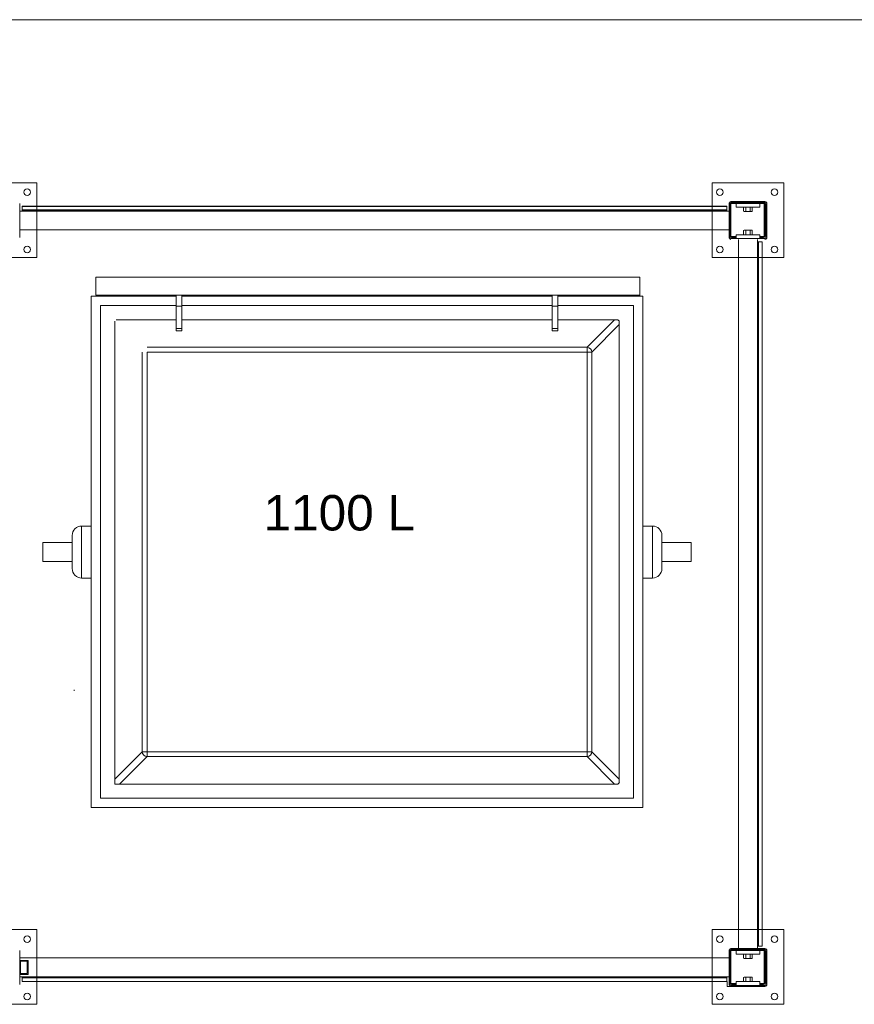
# Model space of a CAD drawing. Header units: millimetres. Extents: x -167328 to -157314, y 101096 to 108030.
# Tile 7 of 8: x -162671 to -160906, y 105947 to 108030. Entities that reach past the tile are written whole.
import ezdxf
from ezdxf.xclip import XClip

# ---------------------------------------------------------------- set-up
doc = ezdxf.new("R2010")
doc.units = ezdxf.units.MM
doc.header["$MEASUREMENT"] = 0
doc.header["$XCLIPFRAME"] = 0
doc.layers.add('2D - Rysunki i Obrazki', color=7, linetype='Continuous')
for name, color, linetype, lineweight in [('ARCH-036 SZCZEGÓŁ WIATY ŚMIETNIKOWEJ_18_Krzywa_Nr_pióra__7', 7, 'Continuous', 18), ('ARCH-036 SZCZEGÓŁ WIATY ŚMIETNIKOWEJ_18_Linia_Nr_pióra__7', 7, 'Continuous', 18), ('ARCH-036 SZCZEGÓŁ WIATY ŚMIETNIKOWEJ_18_Linia_Nr_pióra__8', 250, 'Continuous', 18), ('ARCH-036 SZCZEGÓŁ WIATY ŚMIETNIKOWEJ_18_Polilinia_Nr_pióra__7', 7, 'Continuous', 18), ('ARCH-036 SZCZEGÓŁ WIATY ŚMIETNIKOWEJ_18_Tekst_Nr_pióra__7', 7, 'Continuous', 18), ('ARCH-036 SZCZEGÓŁ WIATY ŚMIETNIKOWEJ_18_Łuk_Nr_pióra__7', 7, 'Continuous', 18), ('ARCH-036 SZCZEGÓŁ WIATY ŚMIETNIKOWEJ_18_Łuk_Nr_pióra__8', 250, 'Continuous', 18)]:
    doc.layers.add(name, color=color, linetype=linetype, lineweight=lineweight)
doc.styles.add('STYL_AUTOMATYCZNY_1', font='arial.ttf')

# ---------------------------------------------------------------- blocks, each defined once
blk = doc.blocks.new('Rysunek_1_18', base_point=(-162320.9293651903, 104563.3070310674))
at = {"layer": 'ARCH-036 SZCZEGÓŁ WIATY ŚMIETNIKOWEJ_18_Krzywa_Nr_pióra__7', "color": 7, "linetype": 'Continuous', "lineweight": 18}
for p, q in [((-161140.5332078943, 107632.701186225), (-161138.2237675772, 107633.4157429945)), ((-161138.2237675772, 107624.11576202), (-161140.5332078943, 107624.8301695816)), ((-161138.2237675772, 107633.4157429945), (-161135.914476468, 107632.701186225)), ((-161135.914476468, 107624.8301695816), (-161138.2237675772, 107624.11576202)), ((-161135.914476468, 107632.701186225), (-161131.2955958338, 107633.4157429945)), ((-161131.2955958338, 107624.11576202), (-161135.914476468, 107624.8301695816)), ((-161131.2955958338, 107633.4157429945), (-161126.6768644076, 107632.701186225)), ((-161126.6768644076, 107624.8301695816), (-161131.2955958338, 107624.11576202)), ((-161126.6768644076, 107632.701186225), (-161124.3674240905, 107633.4157429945)), ((-161124.3674240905, 107624.11576202), (-161126.6768644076, 107624.8301695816)), ((-161124.3674240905, 107633.4157429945), (-161122.0579837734, 107632.701186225)), ((-161122.0579837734, 107624.8301695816), (-161124.3674240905, 107624.11576202)), ((-161140.5332078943, 107584.0012104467), (-161138.2237675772, 107584.7157672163)), ((-161138.2237675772, 107575.4156370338), (-161140.5332078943, 107576.1301938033)), ((-161138.2237675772, 107584.7157672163), (-161135.914476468, 107584.0012104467)), ((-161135.914476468, 107576.1301938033), (-161138.2237675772, 107575.4156370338)), ((-161135.914476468, 107584.0012104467), (-161131.2955958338, 107584.7157672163)), ((-161131.2955958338, 107575.4156370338), (-161135.914476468, 107576.1301938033)), ((-161131.2955958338, 107584.7157672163), (-161126.6768644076, 107584.0012104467)), ((-161126.6768644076, 107576.1301938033), (-161131.2955958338, 107575.4156370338)), ((-161126.6768644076, 107584.0012104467), (-161124.3674240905, 107584.7157672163)), ((-161124.3674240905, 107575.4156370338), (-161126.6768644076, 107576.1301938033)), ((-161124.3674240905, 107584.7157672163), (-161122.0579837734, 107584.0012104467)), ((-161122.0579837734, 107576.1301938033), (-161124.3674240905, 107575.4156370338)), ((-161140.5332078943, 106052.7011295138), (-161138.2237675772, 106053.4156862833)), ((-161138.2237675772, 106044.1157053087), (-161140.5332078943, 106044.8302620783)), ((-161138.2237675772, 106053.4156862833), (-161135.914476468, 106052.7011295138)), ((-161135.914476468, 106044.8302620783), (-161138.2237675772, 106044.1157053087)), ((-161135.914476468, 106052.7011295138), (-161131.2955958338, 106053.4156862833)), ((-161131.2955958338, 106044.1157053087), (-161135.914476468, 106044.8302620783)), ((-161131.2955958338, 106053.4156862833), (-161126.6768644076, 106052.7011295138)), ((-161126.6768644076, 106044.8302620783), (-161131.2955958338, 106044.1157053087)), ((-161126.6768644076, 106052.7011295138), (-161124.3674240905, 106053.4156862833)), ((-161124.3674240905, 106044.1157053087), (-161126.6768644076, 106044.8302620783)), ((-161124.3674240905, 106053.4156862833), (-161122.0579837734, 106052.7011295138)), ((-161122.0579837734, 106044.8302620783), (-161124.3674240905, 106044.1157053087)), ((-161140.5332078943, 106004.0011537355), (-161138.2237675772, 106004.715710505)), ((-161138.2237675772, 105995.4157295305), (-161140.5332078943, 105996.1302863)), ((-161138.2237675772, 106004.715710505), (-161135.914476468, 106004.0011537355)), ((-161135.914476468, 105996.1302863), (-161138.2237675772, 105995.4157295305)), ((-161135.914476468, 106004.0011537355), (-161131.2955958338, 106004.715710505)), ((-161131.2955958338, 105995.4157295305), (-161135.914476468, 105996.1302863)), ((-161131.2955958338, 106004.715710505), (-161126.6768644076, 106004.0011537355)), ((-161126.6768644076, 105996.1302863), (-161131.2955958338, 105995.4157295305)), ((-161126.6768644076, 106004.0011537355), (-161124.3674240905, 106004.715710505)), ((-161124.3674240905, 105995.4157295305), (-161126.6768644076, 105996.1302863)), ((-161124.3674240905, 106004.715710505), (-161122.0579837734, 106004.0011537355)), ((-161122.0579837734, 105996.1302863), (-161124.3674240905, 105995.4157295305))]:
    blk.add_line(p, q, dxfattribs=at)
at = {"layer": 'ARCH-036 SZCZEGÓŁ WIATY ŚMIETNIKOWEJ_18_Linia_Nr_pióra__7', "color": 7, "linetype": 'Continuous', "lineweight": 18}
for p, q in [((-162755.295578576, 107685.4157505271), (-162635.2955497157, 107685.4157505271)), ((-162755.295578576, 107685.4157505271), (-162635.2955497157, 107685.4157505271)), ((-162635.2955497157, 107685.4157505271), (-162635.2955497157, 107565.4157216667)), ((-162635.2955497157, 107685.4157505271), (-162635.2955497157, 107635.4179641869)), ((-161201.3260386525, 107685.4157505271), (-161055.2956422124, 107685.4157505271)), ((-161175.2956710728, 107685.4157505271), (-161055.2956422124, 107685.4157505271)), ((-161055.2956422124, 107685.4157505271), (-161055.2956422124, 107565.4157216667)), ((-161055.2956422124, 107685.4157505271), (-161055.2956422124, 107536.2228920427)), ((-162671.295543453, 107641.4156752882), (-162671.295543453, 107569.4156878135)), ((-162671.295543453, 107641.4156752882), (-162671.295543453, 107569.4156878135)), ((-161171.295555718, 107569.4156878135), (-161171.295555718, 107641.4156752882)), ((-161169.2955726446, 107569.4156878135), (-161169.2955726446, 107641.4156752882)), ((-161167.2955895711, 107645.415641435), (-161095.2956020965, 107645.415641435)), ((-161167.2955895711, 107643.4156583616), (-161095.2956020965, 107643.4156583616)), ((-161167.2955895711, 107572.4156624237), (-161167.2955895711, 107640.4156837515)), ((-161166.2955980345, 107641.4156752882), (-161156.2955334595, 107641.4156752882)), ((-161156.2955334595, 107641.4156752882), (-161156.2955334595, 107633.4157429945)), ((-161156.2955334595, 107641.4156752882), (-161106.2956582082, 107641.4156752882)), ((-161139.2956773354, 107641.4156752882), (-161139.2956773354, 107643.4156583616)), ((-161125.2956466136, 107641.4156752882), (-161125.2956466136, 107643.4156583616)), ((-161106.2956582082, 107641.4156752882), (-161098.2955767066, 107641.4156752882)), ((-161106.2956582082, 107641.4156752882), (-161106.2956582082, 107633.4157429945)), ((-161097.2955851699, 107640.4156837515), (-161097.2955851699, 107572.4156624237)), ((-161095.2956020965, 107640.4156837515), (-161095.2956020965, 107572.4156624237)), ((-161093.2956190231, 107641.4156752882), (-161093.2956190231, 107569.4156878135)), ((-161091.2956359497, 107641.4156752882), (-161091.2956359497, 107569.4156878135)), ((-161171.295555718, 107625.4156614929), (-162671.295543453, 107625.4156614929)), ((-162666.2956072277, 107635.4179307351), (-162666.2956072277, 107635.4158493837)), ((-161176.2956626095, 107635.4179641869), (-162666.2955857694, 107635.4179641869)), ((-161176.2956626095, 107635.4158752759), (-162666.2955857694, 107635.4158752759)), ((-162666.2955857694, 107635.4158752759), (-162666.2955857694, 107635.2041492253)), ((-162666.2955857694, 107627.6276690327), (-162666.2955857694, 107635.2041492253)), ((-162666.2955857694, 107635.2041492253), (-161176.2956626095, 107635.2041492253)), ((-162666.2955857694, 107627.4157937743), (-162666.2955857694, 107627.6276690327)), ((-161176.2956626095, 107627.6276690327), (-162666.2955857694, 107627.6276690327)), ((-162666.2955857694, 107627.4157937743), (-162666.2955857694, 107626.4158022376)), ((-161176.2956626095, 107627.4157937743), (-162666.2955857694, 107627.4157937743)), ((-162666.2955857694, 107625.7685382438), (-162666.2955857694, 107626.4158022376)), ((-162666.2955857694, 107626.4158022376), (-161176.2956626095, 107626.4158022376)), ((-162666.2955857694, 107625.4156614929), (-162666.2955857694, 107625.7685382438)), ((-161176.2956626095, 107625.7685382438), (-162666.2955857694, 107625.7685382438)), ((-161176.2956626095, 107635.4158752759), (-161176.2956626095, 107635.2041492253)), ((-161176.2956626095, 107635.2041492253), (-161176.2956626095, 107627.6276690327)), ((-161176.2956626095, 107627.6276690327), (-161176.2956626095, 107627.4157937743)), ((-161176.2956626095, 107627.4157937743), (-161176.2956626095, 107626.4158022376)), ((-161176.2956626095, 107626.4158022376), (-161176.2956626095, 107625.7685382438)), ((-161176.2956626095, 107625.4156614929), (-161176.2956626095, 107625.7685382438)), ((-161176.2956072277, 107635.4179307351), (-161176.2956072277, 107635.4158493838)), ((-161156.2955334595, 107633.4157429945), (-161106.2956582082, 107633.4157429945)), ((-161140.5332078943, 107632.701186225), (-161139.2956773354, 107633.4157429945)), ((-161140.5332078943, 107632.701186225), (-161140.5332078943, 107624.8301695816)), ((-161139.2956773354, 107624.11576202), (-161140.5332078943, 107624.8301695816)), ((-161139.2956773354, 107624.11576202), (-161138.2237675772, 107624.11576202)), ((-161131.2955958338, 107624.11576202), (-161138.2237675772, 107624.11576202)), ((-161135.914476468, 107632.701186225), (-161135.914476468, 107624.8301695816)), ((-161124.3674240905, 107624.11576202), (-161131.2955958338, 107624.11576202)), ((-161126.6768644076, 107632.701186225), (-161126.6768644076, 107624.8301695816)), ((-161124.3674240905, 107624.11576202), (-161123.2956635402, 107624.11576202)), ((-161123.2956635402, 107633.4157429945), (-161122.0579837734, 107632.701186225)), ((-161122.0579837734, 107624.8301695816), (-161123.2956635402, 107624.11576202)), ((-161122.0579837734, 107632.701186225), (-161122.0579837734, 107624.8301695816)), ((-161171.295555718, 107585.4157016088), (-162671.295543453, 107585.4157016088)), ((-162635.2955497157, 107585.4157016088), (-162635.2955497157, 107565.4157216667)), ((-161156.2955334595, 107575.4156370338), (-161156.2955334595, 107567.4157047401)), ((-161156.2955334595, 107575.4156370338), (-161106.2956582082, 107575.4156370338)), ((-161140.5332078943, 107584.0012104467), (-161139.2956773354, 107584.7157672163)), ((-161140.5332078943, 107584.0012104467), (-161140.5332078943, 107576.1301938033)), ((-161139.2956773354, 107575.4156370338), (-161140.5332078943, 107576.1301938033)), ((-161139.2956773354, 107584.7157672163), (-161138.2237675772, 107584.7157672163)), ((-161131.2955958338, 107584.7157672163), (-161138.2237675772, 107584.7157672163)), ((-161135.914476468, 107584.0012104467), (-161135.914476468, 107576.1301938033)), ((-161124.3674240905, 107584.7157672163), (-161131.2955958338, 107584.7157672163)), ((-161126.6768644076, 107584.0012104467), (-161126.6768644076, 107576.1301938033)), ((-161124.3674240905, 107584.7157672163), (-161123.2956635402, 107584.7157672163)), ((-161123.2956635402, 107584.7157672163), (-161122.0579837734, 107584.0012104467)), ((-161122.0579837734, 107576.1301938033), (-161123.2956635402, 107575.4156370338)), ((-161122.0579837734, 107584.0012104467), (-161122.0579837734, 107576.1301938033)), ((-161106.2956582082, 107575.4156370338), (-161106.2956582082, 107567.4157047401)), ((-161156.2955334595, 107567.4157047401), (-161167.2955895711, 107567.4157047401)), ((-161156.2955334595, 107571.415670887), (-161166.2955980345, 107571.415670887)), ((-161166.2955980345, 107569.4156878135), (-161156.2955334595, 107569.4156878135)), ((-161156.2955334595, 107567.4157047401), (-161106.2956582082, 107567.4157047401)), ((-161151.2955757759, 106065.4157339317), (-161151.2955757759, 107565.4157216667)), ((-161111.2956158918, 106065.4157339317), (-161111.2956158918, 107565.4157216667)), ((-161111.2956158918, 107560.4157639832), (-161110.9427391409, 107560.4157639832)), ((-161110.9427391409, 107560.4157639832), (-161110.2954751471, 107560.4157639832)), ((-161110.9427391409, 106070.4156916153), (-161110.9427391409, 107560.4157639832)), ((-161109.2954836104, 107560.4157639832), (-161110.2954751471, 107560.4157639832)), ((-161110.2954751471, 107560.4157639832), (-161110.2954751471, 106070.4156916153)), ((-161109.2954836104, 107560.4157639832), (-161109.0837575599, 107560.4157639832)), ((-161109.2954836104, 106070.4156916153), (-161109.2954836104, 107560.4157639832)), ((-161109.0837575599, 107560.4157639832), (-161101.5072773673, 107560.4157639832)), ((-161109.0837575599, 106070.4156916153), (-161109.0837575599, 107560.4157639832)), ((-161098.2955767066, 107571.415670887), (-161106.2956582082, 107571.415670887)), ((-161106.2956582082, 107569.4156878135), (-161098.2955767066, 107569.4156878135)), ((-161095.2956020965, 107567.4157047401), (-161106.2956582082, 107567.4157047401)), ((-161101.2954021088, 107560.4157639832), (-161101.5072773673, 107560.4157639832)), ((-161101.5072773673, 107560.4157639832), (-161101.5072773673, 106070.4156916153)), ((-161101.2933837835, 107560.4157072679), (-161101.2954651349, 107560.4157072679)), ((-161101.2954021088, 106070.4156916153), (-161101.2954021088, 107560.4157639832)), ((-161101.2933131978, 106070.4156916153), (-161101.2933131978, 107560.4157639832)), ((-162755.295578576, 106105.4156938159), (-162635.2955497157, 106105.4156938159)), ((-162681.293369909, 106105.4156938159), (-162635.2955497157, 106105.4156938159)), ((-162635.2955497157, 106105.4156938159), (-162635.2955497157, 105985.4156649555)), ((-162635.2955497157, 106105.4156938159), (-162635.2955497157, 106033.0429849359)), ((-161101.2933131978, 106105.4156938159), (-161055.2956422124, 106105.4156938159)), ((-161055.2956422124, 106105.4156938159), (-161055.2956422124, 105985.4156649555)), ((-162671.295543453, 106061.4157677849), (-162671.295543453, 105989.4157803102)), ((-162671.295543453, 106061.4157677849), (-162671.295543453, 105989.4157803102)), ((-161171.295555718, 105989.4157803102), (-161171.295555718, 106061.4157677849)), ((-161169.2955726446, 105989.4157803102), (-161169.2955726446, 106061.4157677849)), ((-161167.2955895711, 106065.4157339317), (-161095.2956020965, 106065.4157339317)), ((-161167.2955895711, 106063.4157508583), (-161095.2956020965, 106063.4157508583)), ((-161167.2955895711, 105992.4157549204), (-161167.2955895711, 106060.4157762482)), ((-161166.2955980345, 106061.4157677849), (-161156.2955334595, 106061.4157677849)), ((-161156.2955334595, 106061.4157677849), (-161156.2955334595, 106053.4156862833)), ((-161156.2955334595, 106061.4157677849), (-161106.2956582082, 106061.4157677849)), ((-161139.2956773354, 106061.4157677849), (-161139.2956773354, 106063.4157508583)), ((-161125.2956466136, 106061.4157677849), (-161125.2956466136, 106063.4157508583)), ((-161111.2956158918, 106070.4156916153), (-161110.9427391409, 106070.4156916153)), ((-161110.2954751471, 106070.4156916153), (-161110.9427391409, 106070.4156916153)), ((-161109.2954836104, 106070.4156916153), (-161110.2954751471, 106070.4156916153)), ((-161109.0837575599, 106070.4156916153), (-161109.2954836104, 106070.4156916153)), ((-161101.5072773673, 106070.4156916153), (-161109.0837575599, 106070.4156916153)), ((-161106.2956582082, 106061.4157677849), (-161098.2955767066, 106061.4157677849)), ((-161106.2956582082, 106061.4157677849), (-161106.2956582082, 106053.4156862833)), ((-161101.2954021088, 106070.4156916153), (-161101.5072773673, 106070.4156916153)), ((-161101.2933837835, 106070.4157072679), (-161101.2954651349, 106070.4157072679)), ((-161097.2955851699, 106060.4157762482), (-161097.2955851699, 105992.4157549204)), ((-161095.2956020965, 106060.4157762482), (-161095.2956020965, 105992.4157549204)), ((-161093.2956190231, 106061.4157677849), (-161093.2956190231, 105989.4157803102)), ((-161091.2956359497, 106061.4157677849), (-161091.2956359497, 105989.4157803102)), ((-161171.295555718, 106045.4157539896), (-162671.295543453, 106045.4157539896)), ((-162670.2955519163, 106040.4156470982), (-162654.295538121, 106040.4156470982)), ((-162669.2955603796, 106038.4156640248), (-162669.2955603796, 106012.4157348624)), ((-162655.2956788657, 106038.4156640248), (-162669.2955603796, 106038.4156640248)), ((-162655.2956788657, 106012.4157348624), (-162655.2956788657, 106038.4156640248)), ((-162653.2955465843, 106039.4156555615), (-162653.2955465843, 106011.4157433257)), ((-161156.2955334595, 106053.4156862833), (-161106.2956582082, 106053.4156862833)), ((-161140.5332078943, 106052.7011295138), (-161139.2956773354, 106053.4156862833)), ((-161140.5332078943, 106052.7011295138), (-161140.5332078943, 106044.8302620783)), ((-161139.2956773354, 106044.1157053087), (-161140.5332078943, 106044.8302620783)), ((-161139.2956773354, 106044.1157053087), (-161138.2237675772, 106044.1157053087)), ((-161131.2955958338, 106044.1157053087), (-161138.2237675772, 106044.1157053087)), ((-161135.914476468, 106052.7011295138), (-161135.914476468, 106044.8302620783)), ((-161124.3674240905, 106044.1157053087), (-161131.2955958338, 106044.1157053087)), ((-161126.6768644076, 106052.7011295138), (-161126.6768644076, 106044.8302620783)), ((-161124.3674240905, 106044.1157053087), (-161123.2956635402, 106044.1157053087)), ((-161123.2956635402, 106053.4156862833), (-161122.0579837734, 106052.7011295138)), ((-161122.0579837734, 106044.8302620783), (-161123.2956635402, 106044.1157053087)), ((-161122.0579837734, 106052.7011295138), (-161122.0579837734, 106044.8302620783)), ((-161171.295555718, 106005.4156448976), (-162671.295543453, 106005.4156448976)), ((-162654.295538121, 106010.415751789), (-162670.2955519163, 106010.415751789)), ((-162669.2955603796, 106012.4157348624), (-162655.2956788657, 106012.4157348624)), ((-162666.2956072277, 105995.4134838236), (-162666.2956072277, 105995.415565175)), ((-162666.2955857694, 106005.4156448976), (-162666.2955857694, 106005.0627681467)), ((-162666.2955857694, 106005.0627681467), (-162666.2955857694, 106004.4155041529)), ((-161176.2956626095, 106005.0627681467), (-162666.2955857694, 106005.0627681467)), ((-162666.2955857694, 106003.4155126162), (-162666.2955857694, 106004.4155041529)), ((-162666.2955857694, 106004.4155041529), (-161176.2956626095, 106004.4155041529)), ((-162666.2955857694, 106003.4155126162), (-162666.2955857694, 106003.2037865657)), ((-161176.2956626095, 106003.4155126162), (-162666.2955857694, 106003.4155126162)), ((-162666.2955857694, 106003.2037865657), (-162666.2955857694, 105995.6273063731)), ((-161176.2956626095, 106003.2037865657), (-162666.2955857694, 106003.2037865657)), ((-162666.2955857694, 105995.4155803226), (-162666.2955857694, 105995.6273063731)), ((-162666.2955857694, 105995.6273063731), (-161176.2956626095, 105995.6273063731)), ((-161176.2956626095, 105995.4155803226), (-162666.2955857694, 105995.4155803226)), ((-161176.2956626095, 105995.4134914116), (-162666.2955857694, 105995.4134914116)), ((-162635.2955497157, 106003.0429404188), (-162635.2955497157, 105985.4156649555)), ((-161176.2956626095, 106005.4156448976), (-161176.2956626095, 106005.0627681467)), ((-161176.2956626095, 106004.4155041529), (-161176.2956626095, 106005.0627681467)), ((-161176.2956626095, 106003.4155126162), (-161176.2956626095, 106004.4155041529)), ((-161176.2956626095, 106003.2037865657), (-161176.2956626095, 106003.4155126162)), ((-161176.2956626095, 105995.6273063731), (-161176.2956626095, 106003.2037865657)), ((-161176.2956626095, 105995.4155803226), (-161176.2956626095, 105995.6273063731)), ((-161176.2956072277, 105995.4134838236), (-161176.2956072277, 105995.415565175)), ((-161175.2956710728, 105985.4156649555), (-161175.2956710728, 105995.4157295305)), ((-161156.2955334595, 105995.4157295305), (-161156.2955334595, 105987.4156480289)), ((-161156.2955334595, 105995.4157295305), (-161106.2956582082, 105995.4157295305)), ((-161140.5332078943, 106004.0011537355), (-161139.2956773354, 106004.715710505)), ((-161140.5332078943, 106004.0011537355), (-161140.5332078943, 105996.1302863)), ((-161139.2956773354, 105995.4157295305), (-161140.5332078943, 105996.1302863)), ((-161139.2956773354, 106004.715710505), (-161138.2237675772, 106004.715710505)), ((-161131.2955958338, 106004.715710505), (-161138.2237675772, 106004.715710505)), ((-161135.914476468, 106004.0011537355), (-161135.914476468, 105996.1302863)), ((-161124.3674240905, 106004.715710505), (-161131.2955958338, 106004.715710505)), ((-161126.6768644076, 106004.0011537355), (-161126.6768644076, 105996.1302863)), ((-161124.3674240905, 106004.715710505), (-161123.2956635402, 106004.715710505)), ((-161123.2956635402, 106004.715710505), (-161122.0579837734, 106004.0011537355)), ((-161122.0579837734, 105996.1302863), (-161123.2956635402, 105995.4157295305)), ((-161122.0579837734, 106004.0011537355), (-161122.0579837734, 105996.1302863)), ((-161106.2956582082, 105995.4157295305), (-161106.2956582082, 105987.4156480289)), ((-161167.2955895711, 105985.4156649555), (-161175.2956710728, 105985.4156649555)), ((-161156.2955334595, 105987.4156480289), (-161167.2955895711, 105987.4156480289)), ((-161095.2956020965, 105985.4156649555), (-161167.2955895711, 105985.4156649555)), ((-161156.2955334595, 105991.4157633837), (-161166.2955980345, 105991.4157633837)), ((-161166.2955980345, 105989.4157803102), (-161156.2955334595, 105989.4157803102)), ((-161156.2955334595, 105987.4156480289), (-161106.2956582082, 105987.4156480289)), ((-161098.2955767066, 105991.4157633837), (-161106.2956582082, 105991.4157633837)), ((-161106.2956582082, 105989.4157803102), (-161098.2955767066, 105989.4157803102)), ((-161095.2956020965, 105987.4156480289), (-161106.2956582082, 105987.4156480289))]:
    blk.add_line(p, q, dxfattribs=at)
at = {"layer": 'ARCH-036 SZCZEGÓŁ WIATY ŚMIETNIKOWEJ_18_Linia_Nr_pióra__8', "color": 250, "linetype": 'Continuous', "lineweight": 18}
for p, q in [((-161360.2955974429, 107485.4156526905), (-162510.2955631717, 107485.4156526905)), ((-162510.2955631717, 107447.4156758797), (-162510.2955631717, 107485.4156526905)), ((-162099.0544897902, 107485.4156526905), (-162059.0543806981, 107485.4156526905)), ((-161360.2955974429, 107447.4156758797), (-161360.2955974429, 107485.4156526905)), ((-162520.2956277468, 107445.4156928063), (-162340.2956590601, 107445.4156928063)), ((-162520.2956277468, 106363.4157484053), (-162520.2956277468, 107445.4156928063)), ((-162340.2956590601, 107447.4156758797), (-162510.2955631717, 107447.4156758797)), ((-162340.2956590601, 107447.4156758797), (-162328.2956114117, 107447.4156758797)), ((-162340.2956590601, 107424.1534137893), (-162340.2956590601, 107447.4156758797)), ((-162328.2956114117, 107424.1534137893), (-162328.2956114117, 107447.4156758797)), ((-161545.295673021, 107447.4156758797), (-162328.2956114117, 107447.4156758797)), ((-162328.2956114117, 107445.4156928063), (-161545.295673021, 107445.4156928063)), ((-161533.2956253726, 107447.4156758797), (-161545.295673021, 107447.4156758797)), ((-161545.295673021, 107447.4156758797), (-161545.295673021, 107424.1534137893)), ((-161360.2955974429, 107447.4156758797), (-161533.2956253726, 107447.4156758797)), ((-161533.2956253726, 107424.1534137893), (-161533.2956253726, 107447.4156758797)), ((-161533.2956253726, 107445.4156928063), (-161353.2956566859, 107445.4156928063)), ((-161360.2955974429, 107445.4156928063), (-161360.2955974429, 107447.4156758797)), ((-161353.2956566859, 107445.4156928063), (-161353.2956566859, 106363.4157484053)), ((-162500.2956478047, 107425.4157128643), (-162340.2956590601, 107425.4157128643)), ((-162500.2956478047, 106383.4157283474), (-162500.2956478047, 107425.4157128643)), ((-162340.2956590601, 107424.1534137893), (-162328.2956114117, 107424.1534137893)), ((-162340.2956590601, 107376.8533067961), (-162340.2956590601, 107424.1534137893)), ((-162328.2956114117, 107425.4157128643), (-161545.295673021, 107425.4157128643)), ((-162328.2956114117, 107376.8533067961), (-162328.2956114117, 107424.1534137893)), ((-161545.295673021, 107424.1534137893), (-161545.295673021, 107376.8533067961)), ((-161533.2956253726, 107424.1534137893), (-161545.295673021, 107424.1534137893)), ((-161533.2956253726, 107425.4157128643), (-161373.295636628, 107425.4157128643)), ((-161533.2956253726, 107376.8533067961), (-161533.2956253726, 107424.1534137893)), ((-161373.295636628, 107425.4157128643), (-161373.295636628, 106383.4157283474)), ((-162470.2956032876, 106413.4157728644), (-162470.2956032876, 107392.1839738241)), ((-162467.0639087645, 107395.4156683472), (-162340.2956590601, 107395.4156683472)), ((-162328.2956114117, 107395.4156683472), (-161545.295673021, 107395.4156683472)), ((-161533.2956253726, 107395.4156683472), (-161406.5272264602, 107395.4156683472)), ((-161471.5150381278, 107337.1775757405), (-161413.2769455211, 107395.4156683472)), ((-161403.2956811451, 107392.1839738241), (-161403.2956811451, 106416.6473181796)), ((-162340.2956590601, 107372.200854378), (-162340.2956590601, 107376.8533067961)), ((-162340.2956590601, 107376.8533067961), (-162328.2956114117, 107376.8533067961)), ((-162340.2956590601, 107372.200854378), (-162328.2956114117, 107372.200854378)), ((-162328.2956114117, 107372.200854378), (-162328.2956114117, 107376.8533067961)), ((-161545.295673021, 107376.8533067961), (-161545.295673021, 107372.200854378)), ((-161533.2956253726, 107376.8533067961), (-161545.295673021, 107376.8533067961)), ((-161533.2956253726, 107372.200854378), (-161545.295673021, 107372.200854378)), ((-161533.2956253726, 107372.200854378), (-161533.2956253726, 107376.8533067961)), ((-161403.2956811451, 107385.4344039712), (-161461.5337737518, 107327.1963113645)), ((-162412.0575106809, 106481.6351298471), (-162412.0575106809, 107327.1963113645)), ((-162402.076097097, 107337.1775757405), (-161471.5150381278, 107337.1775757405)), ((-161471.5150381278, 107327.1963113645), (-162402.076097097, 107327.1963113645)), ((-162402.076097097, 107327.1963113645), (-162402.076097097, 106481.6351298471)), ((-161471.5150381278, 107327.1963113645), (-161471.5150381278, 107337.1775757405)), ((-161461.5337737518, 107327.1963113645), (-161471.5150381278, 107327.1963113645)), ((-161471.5150381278, 106481.6351298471), (-161471.5150381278, 107327.1963113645)), ((-161461.5337737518, 107327.1963113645), (-161461.5337737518, 106481.6351298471)), ((-162520.2956277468, 106959.1745081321), (-162540.2956076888, 106959.1745081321)), ((-162540.2956076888, 106959.1745081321), (-162540.2956076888, 106849.1745438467)), ((-161353.2956566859, 106959.1745081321), (-161333.2956767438, 106959.1745081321)), ((-161333.2956767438, 106849.1745438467), (-161333.2956767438, 106959.1745081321)), ((-162560.2955876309, 106869.1745237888), (-162560.2955876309, 106939.17452819)), ((-162560.2955876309, 106869.1745237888), (-162560.2955876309, 106939.17452819)), ((-161313.2955475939, 106939.17452819), (-161313.2955475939, 106869.1745237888)), ((-162622.2956597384, 106884.1745460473), (-162622.2956597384, 106924.1745059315)), ((-162560.2955876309, 106924.1745059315), (-162622.2956597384, 106924.1745059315)), ((-161313.2955475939, 106924.1745059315), (-161251.2956246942, 106924.1745059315)), ((-161251.2956246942, 106924.1745059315), (-161251.2956246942, 106884.1745460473)), ((-162560.2955876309, 106884.1745460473), (-162622.2956597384, 106884.1745460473)), ((-161313.2955475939, 106884.1745460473), (-161251.2956246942, 106884.1745460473)), ((-162520.2956277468, 106849.1745438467), (-162540.2956076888, 106849.1745438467)), ((-161353.2956566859, 106849.1745438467), (-161333.2956767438, 106849.1745438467)), ((-162556.3693302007, 106610.5269067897), (-162556.3693302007, 106612.5270390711)), ((-162470.2956032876, 106423.3970372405), (-162412.0575106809, 106481.6351298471)), ((-162402.076097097, 106471.6538654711), (-162460.3143389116, 106413.4157728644)), ((-162412.0575106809, 106481.6351298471), (-162402.076097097, 106481.6351298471)), ((-162402.076097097, 106481.6351298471), (-161471.5150381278, 106481.6351298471)), ((-162402.076097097, 106481.6351298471), (-162402.076097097, 106471.6538654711)), ((-161471.5150381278, 106471.6538654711), (-162402.076097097, 106471.6538654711)), ((-161471.5150381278, 106471.6538654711), (-161471.5150381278, 106481.6351298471)), ((-161471.5150381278, 106481.6351298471), (-161461.5337737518, 106481.6351298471)), ((-161413.2769455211, 106413.4157728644), (-161471.5150381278, 106471.6538654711)), ((-161461.5337737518, 106481.6351298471), (-161403.2956811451, 106423.3970372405)), ((-161406.5272264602, 106413.4157728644), (-162470.2956032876, 106413.4157728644)), ((-161373.295636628, 106383.4157283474), (-162500.2956478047, 106383.4157283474)), ((-161353.2956566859, 106363.4157484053), (-162520.2956277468, 106363.4157484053))]:
    blk.add_line(p, q, dxfattribs=at)
at = {"layer": 'ARCH-036 SZCZEGÓŁ WIATY ŚMIETNIKOWEJ_18_Polilinia_Nr_pióra__7', "color": 7, "linetype": 'Continuous', "lineweight": 18, "flags": 128}
blk.add_lwpolyline([(-157327.511880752, 108030.1774616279), (-167327.511880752, 108030.1774616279)], dxfattribs=at)
for points in [[(-162787.2956072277, 107685.4157072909), (-162635.2956072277, 107685.4157072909), (-162635.2956072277, 107527.4157072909), (-162787.2956072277, 107527.4157072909)], [(-161207.2956072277, 107685.4157072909), (-161055.2956072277, 107685.4157072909), (-161055.2956072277, 107527.4157072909), (-161207.2956072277, 107527.4157072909)], [(-162787.2956072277, 106105.4157072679), (-162635.2956072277, 106105.4157072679), (-162635.2956072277, 105947.4157072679), (-162787.2956072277, 105947.4157072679)], [(-161207.2956072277, 106105.4157072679), (-161055.2956072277, 106105.4157072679), (-161055.2956072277, 105947.4157072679), (-161207.2956072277, 105947.4157072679)]]:
    blk.add_lwpolyline(points, close=True, dxfattribs=at)
at = {"layer": 'ARCH-036 SZCZEGÓŁ WIATY ŚMIETNIKOWEJ_18_Łuk_Nr_pióra__7', "color": 7, "linetype": 'Continuous', "lineweight": 18}
for centre, radius in [((-162655.2956072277, 107665.4157072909), 7.000000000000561), ((-162655.2956072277, 107665.4157072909), 7.000000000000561), ((-162655.2956072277, 107665.4157072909), 6.999999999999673), ((-161190.9358437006, 107665.4157072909), 6.999999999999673), ((-161075.2956072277, 107665.4157072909), 7.000000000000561), ((-161075.2956072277, 107665.4157072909), 6.999999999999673), ((-162655.2956072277, 107544.0368569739), 6.999999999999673), ((-161190.9358437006, 107544.0368569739), 6.999999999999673), ((-161075.2956072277, 107544.0368569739), 6.999999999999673), ((-162655.2956072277, 106085.4157072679), 7.000000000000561), ((-162655.2956072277, 106085.4157072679), 6.999999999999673), ((-162655.2956072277, 106085.4157072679), 6.999999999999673), ((-161190.9358437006, 106085.4157072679), 6.999999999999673), ((-161075.2956072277, 106085.4157072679), 6.999999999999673), ((-162655.2956072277, 105964.0368569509), 6.999999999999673), ((-161190.9358437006, 105964.0368569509), 6.999999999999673), ((-161075.2956072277, 105964.0368569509), 6.999999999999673)]:
    blk.add_circle(centre, radius, dxfattribs=at)
for centre, radius, start, end in [((-161167.2956072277, 107641.4157072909), 3.999999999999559, 90, 180), ((-161166.2956072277, 107640.4157072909), 2.999999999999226, 90, 180), ((-161167.2956072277, 107641.4157072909), 1.999999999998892, 90, 180), ((-161166.2956072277, 107640.4157072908), 1.000000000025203, 90, 180), ((-161098.2956072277, 107640.4157072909), 2.999999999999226, 0, 90), ((-161098.2956072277, 107640.4157072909), 1.000000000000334, 0, 90), ((-161095.2956072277, 107641.4157072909), 4.000000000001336, 0, 90), ((-161095.2956072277, 107641.4157072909), 2.000000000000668, 0, 90), ((-161167.2956072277, 107569.4157072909), 3.999999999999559, 180, 270), ((-161166.2956072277, 107572.4157072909), 3.000000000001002, 180, 270), ((-161167.2956072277, 107569.4157072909), 2.000000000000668, 180, 270), ((-161166.2956072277, 107572.4157072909), 1.000000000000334, 180, 270), ((-161098.2956072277, 107572.4157072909), 1.000000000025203, 270, 0), ((-161098.2956072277, 107572.4157072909), 3.000000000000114, 270, 0), ((-161095.2956072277, 107569.4157072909), 3.999999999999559, 270, 0), ((-161095.2956072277, 107569.4157072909), 1.99999999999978, 270, 0), ((-161167.2956072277, 106061.4157072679), 4.000000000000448, 90, 180), ((-161166.2956072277, 106060.4157072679), 3.000000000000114, 90, 180), ((-161167.2956072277, 106061.4157072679), 1.99999999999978, 90, 180), ((-161166.2956072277, 106060.4157072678), 1.000000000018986, 90, 180), ((-161098.2956072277, 106060.4157072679), 2.999999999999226, 0, 90), ((-161098.2956072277, 106060.4157072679), 1.000000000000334, 0, 90), ((-161095.2956072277, 106061.4157072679), 4.000000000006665, 0, 90), ((-161095.2956072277, 106061.4157072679), 1.999999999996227, 0, 90), ((-162670.2956072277, 106039.4157072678), 1.00000000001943, 90, 180), ((-162654.2956072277, 106039.4157072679), 1.000000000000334, 0, 90), ((-162670.2956072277, 106011.4157072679), 0.9999999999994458, 180, 270), ((-162654.2956072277, 106011.4157072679), 1.00000000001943, 270, 0), ((-161166.2956072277, 105992.4157072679), 2.999999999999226, 180, 270), ((-161166.2956072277, 105992.4157072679), 0.9999999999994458, 180, 270), ((-161098.2956072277, 105992.4157072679), 1.000000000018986, 270, 0), ((-161098.2956072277, 105992.4157072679), 3.000000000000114, 270, 0), ((-161167.2956072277, 105989.4157072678), 4.000000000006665, 180, 270), ((-161167.2956072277, 105989.4157072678), 1.999999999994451, 180, 270), ((-161095.2956072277, 105989.4157072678), 3.999999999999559, 270, 0), ((-161095.2956072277, 105989.4157072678), 1.99999999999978, 270, 0)]:
    blk.add_arc(centre, radius, start, end, dxfattribs=at)
at = {"layer": 'ARCH-036 SZCZEGÓŁ WIATY ŚMIETNIKOWEJ_18_Łuk_Nr_pióra__8', "color": 250, "linetype": 'Continuous', "lineweight": 18}
for centre, radius, start, end in [((-161411.8211689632, 107386.8901455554), 10.03741438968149, 31.79044310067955, 58.20955689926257), ((-161471.5150465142, 107327.1962680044), 10.00000000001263, 0.1069840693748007, 89.89301593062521), ((-162540.2956072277, 106939.1745268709), 20.00000000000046, 90, 180), ((-161333.2956072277, 106939.1745268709), 20.00000000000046, 0, 90), ((-162540.2956072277, 106869.1745268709), 20.00000000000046, 180, 270), ((-161333.2956072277, 106869.1745268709), 20.00000000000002, 270, 0), ((-162402.0761679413, 106481.6351465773), 9.99999999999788, 180.1069840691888, 269.8930159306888), ((-161471.5150465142, 106481.6351465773), 10.00000000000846, 270.1069840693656, 359.8930159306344), ((-161411.8211689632, 106421.9412690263), 10.03741438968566, 301.790443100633, 328.2095568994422)]:
    blk.add_arc(centre, radius, start, end, dxfattribs=at)
at = {"layer": 'ARCH-036 SZCZEGÓŁ WIATY ŚMIETNIKOWEJ_18_Tekst_Nr_pióra__7', "color": 7, "linetype": 'Continuous', "lineweight": 18, "insert": (-161995.5216803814, 106948.6121470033), "char_height": 75.00000000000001, "attachment_point": 8, "style": 'STYL_AUTOMATYCZNY_1'}
blk.add_mtext('\\A1;{\\pqc;\\fArial|b0|i0|c238|p0;\\W1.000000;1100 L}', dxfattribs=at)

msp = doc.modelspace()

# ---------------------------------------------------------------- block references
at = {"layer": '2D - Rysunki i Obrazki', "color": 253, "linetype": 'Continuous', "lineweight": 18, "true_color": 0xaaaaaa}
ref = msp.add_blockref('Rysunek_1_18', (-162320.9293651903, 104563.3070310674), dxfattribs=at)
XClip(ref).set_block_clipping_path([(-167327.511880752, 101096.4366005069), (-157314.3468496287, 108030.1774616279)])

doc.saveas('drawing.dxf')
